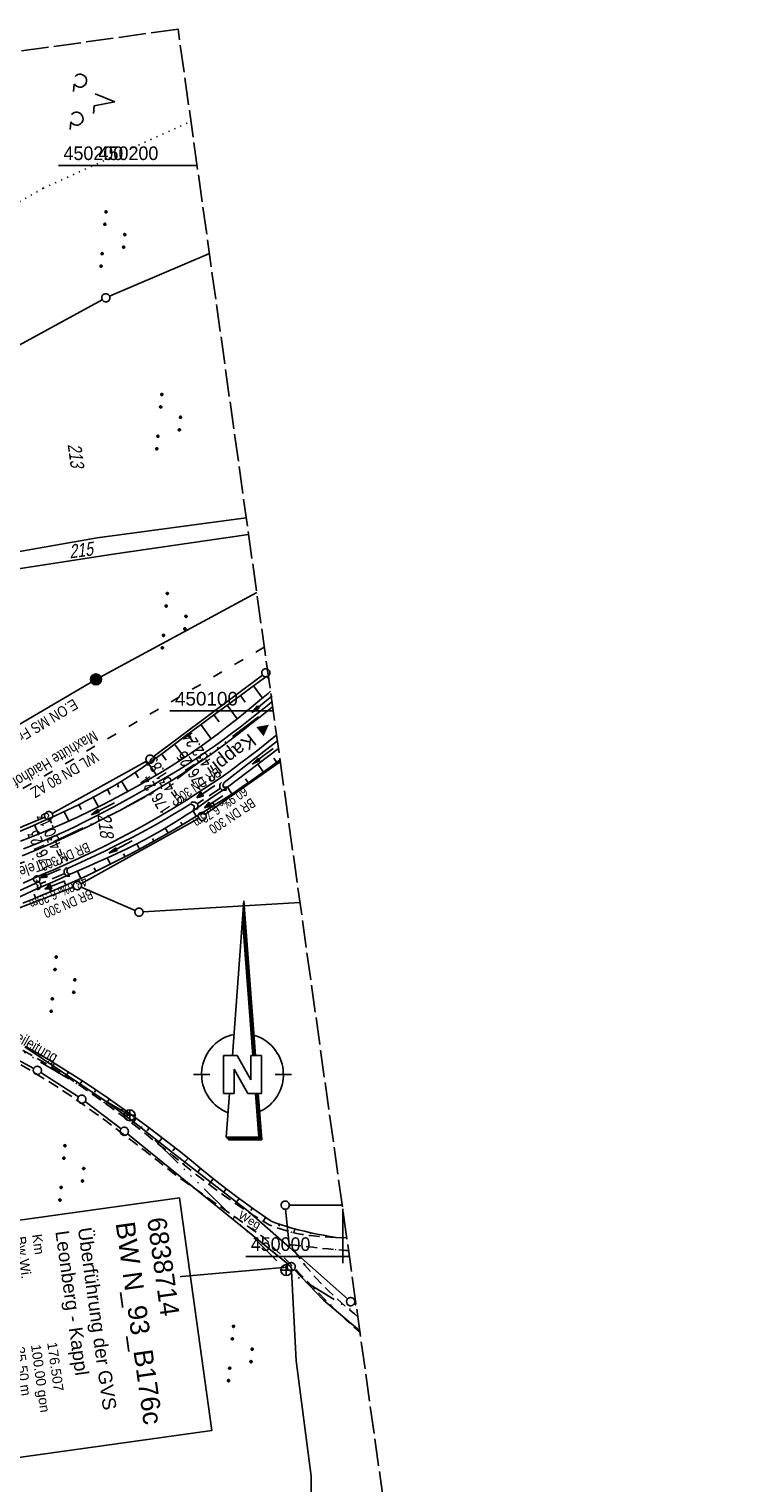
# Model space of a CAD drawing. Extents: x 508886 to 509272, y 449452 to 450225.
# Tile 46 of 46: x 509142 to 509272, y 449958 to 450225. Entities that reach past the tile are written whole.
import ezdxf
from ezdxf.enums import TextEntityAlignment as Align

# ---------------------------------------------------------------- set-up
doc = ezdxf.new("R2010")
doc.units = 0
doc.header["$LTSCALE"] = 10
doc.header["$MEASUREMENT"] = 0
for name, pattern in [('ACAD_ISO03W100', [30, 12, -18]), ('ACAD_ISO14W100', [25.5, 12, -3, 0.5, -3, 0.5, -3, 0.5, -3]), ('AUSGEZOGEN', [0]), ('LT00', [0]), ('LT11', [0.3, 0.2, -0.1]), ('LT14', [0.6, 0.5, -0.1]), ('PUNKTX2_STR', [0.6, 0.1, -0.5]), ('STRICHLINIE2', [0.375, 0.25, -0.125])]:
    doc.linetypes.add(name, pattern=pattern)
doc.layers.get('0').update_dxf_attribs({"linetype": 'LT00'})
for name, color, linetype in [('--EK_FBR', 250, 'LT00'), ('--EK_Halt-Pfeil', 4, 'LT00'), ('--EK_Haltung', 7, 'STRICHLINIE2'), ('--EK_Haltung-Text', 140, 'LT00'), ('--EK_Schacht-Text', 5, 'LT00'), ('--EL_Halt-Pfeil', 4, 'LT00'), ('--EL_Haltung', 182, 'STRICHLINIE2'), ('--EL_Haltung-Text', 182, 'LT00'), ('1401', 7, 'Continuous'), ('BW_TEXT_B', 20, 'AUSGEZOGEN'), ('DFK_FLUR_NR', 250, 'LT00'), ('DFK_GZPKT', 250, 'LT00'), ('DFK_KATASTER', 250, 'LT00'), ('DFK_NUTZUNG', 250, 'LT00'), ('DFK_NUTZUNGSGRENZE', 70, 'PUNKTX2_STR'), ('DFK_TOPO-SYM', 252, 'LT00'), ('DFK_VERMPKT', 252, 'LT00'), ('FELDWEG_TEXT', 250, 'Continuous'), ('ORTSRICHTUNG', 7, 'Continuous'), ('PFEIL', 140, 'AUSGEZOGEN'), ('STROM_FREILTG', 80, 'STROMFREILEITUNG'), ('STROM_TEXT', 80, 'Continuous'), ('TELEKOM', 210, 'ACAD_ISO14W100'), ('TELEKOM_TEXT', 210, 'Continuous'), ('V122_RASTER', 250, 'LT00'), ('V123_AFBR_BAB', 250, 'LT00'), ('V123_BOESCH', 250, 'LT00'), ('V123_BOSCHUNG', 250, 'LT00'), ('V123_FELDWEG', 250, 'LT11'), ('V123_GRABEN', 250, 'LT00'), ('V123_RASTER', 250, 'LT00'), ('V123_UK_DURCH', 182, 'LT00'), ('WASSERLTG', 130, 'ACAD_ISO03W100'), ('WASSERLTG_TEXT', 130, 'Continuous')]:
    doc.layers.add(name, color=color, linetype=linetype)
doc.layers.add('-BLATT_123-RAND', color=7, linetype='LT14', plot=False)
doc.styles.add('Beschrift', font='ARIAL.TTF')
doc.styles.add('Haltungsbeschriftung', font='ARIAL.TTF', dxfattribs={"width": 0.75})
doc.styles.add('schachtbeschriftung', font='romans.shx', dxfattribs={"width": 0.75, "height": 2})
doc.styles.get("Standard").update_dxf_attribs({"font": 'ARIAL.TTF'})
doc.styles.add('Strom', font='txt-alt.shx')
doc.styles.add('Versorgungsltg', font='ARIAL.TTF', dxfattribs={"width": 0.8, "height": 2})
doc.linetypes.add('STROMFREILEITUNG', pattern='A,12.7,-5.5,["xx",Strom,S=2.5,R=0,X=-2.6,Y=-0.85],-4.35', length=22.55)

# ---------------------------------------------------------------- blocks, each defined once
blk = doc.blocks.new('SYMB7010')
at = {"color": 0, "linetype": 'ByBlock'}
for points in [[(-0.031408, 0.499213), (-0.093728, 0.49134), (-0.15457, 0.475719), (-0.212975, 0.452595), (-0.268021, 0.422333), (-0.31884, 0.385411), (-0.36463, 0.342411), (-0.40467, 0.29401), (-0.438329, 0.240973), (-0.465074, 0.184136), (-0.484486, 0.124395), (-0.496256, 0.062692), (-0.5002, 0)], [(-0.5002, 0), (-0.496256, -0.062692), (-0.484486, -0.124395), (-0.465075, -0.184136), (-0.438329, -0.240973), (-0.404671, -0.29401), (-0.36463, -0.342411), (-0.31884, -0.385411), (-0.268021, -0.422333), (-0.212975, -0.452595), (-0.154571, -0.475719), (-0.093728, -0.49134), (-0.031408, -0.499213), (0.031408, -0.499213)], [(0.5002, 0), (0.496256, 0.062692), (0.484485, 0.124395), (0.465074, 0.184136), (0.438329, 0.240973), (0.40467, 0.29401), (0.36463, 0.342411), (0.31884, 0.385411), (0.268021, 0.422333), (0.212975, 0.452595), (0.15457, 0.475719), (0.093728, 0.49134), (0.031408, 0.499213), (-0.031408, 0.499213)], [(0.031408, -0.499213), (0.093728, -0.491341), (0.15457, -0.475719), (0.212975, -0.452595), (0.268021, -0.422333), (0.31884, -0.385411), (0.36463, -0.342411), (0.404671, -0.294011), (0.438329, -0.240974), (0.465075, -0.184136), (0.484486, -0.124395), (0.496256, -0.062692), (0.500201, 0)]]:
    blk.add_lwpolyline(points, dxfattribs=at)
blk = doc.blocks.new('SYMB7301')
at = {"color": 0, "linetype": 'ByBlock'}
for p, q in [((-0.128693, 0), (0, 0.128693)), ((0, -0.128693), (-0.128693, 0)), ((0, 0.128693), (0.128693, 0)), ((0.128693, 0), (0, -0.128693)), ((0.000059, -0.009738), (0.000059, 0.009897)), ((-0.00901, -0.004339), (-0.002225, -0.009749))]:
    blk.add_line(p, q, dxfattribs=at)
for points in [[(-0.002225, 0.009749), (-0.00901, 0.004339), (-0.00901, -0.004339)], [(0.01, 0), (0.006235, 0.007818), (-0.002225, 0.009749)], [(-0.002225, -0.009749), (0.006235, -0.007818), (0.01, 0)]]:
    blk.add_lwpolyline(points, dxfattribs=at)
blk = doc.blocks.new('SYMB7302')
at = {"color": 0, "linetype": 'ByBlock'}
for p, q in [((-0.82, 2.378), (0.82, 2.378)), ((0, 0.5002), (0, 3.198))]:
    blk.add_line(p, q, dxfattribs=at)
for points in [[(-0.031408, 0.499213), (-0.093728, 0.49134), (-0.15457, 0.475719), (-0.212975, 0.452595), (-0.268021, 0.422333), (-0.31884, 0.385411), (-0.36463, 0.342411), (-0.40467, 0.29401), (-0.438329, 0.240973), (-0.465074, 0.184136), (-0.484486, 0.124395), (-0.496256, 0.062692), (-0.5002, 0)], [(-0.5002, 0), (-0.496256, -0.062692), (-0.484486, -0.124395), (-0.465074, -0.184136), (-0.438329, -0.240973), (-0.404671, -0.29401), (-0.36463, -0.342411), (-0.31884, -0.385411), (-0.268021, -0.422333), (-0.212975, -0.452595), (-0.15457, -0.475719), (-0.093728, -0.49134), (-0.031408, -0.499213), (0.031408, -0.499213), (0.093728, -0.49134), (0.15457, -0.475719), (0.212975, -0.452595), (0.268021, -0.422333), (0.31884, -0.385411), (0.36463, -0.342411), (0.404671, -0.29401), (0.438329, -0.240973), (0.465075, -0.184136), (0.484486, -0.124395), (0.496256, -0.062692), (0.500201, 0)], [(0.5002, 0), (0.496256, 0.062692), (0.484485, 0.124395), (0.465074, 0.184136), (0.438329, 0.240973), (0.40467, 0.29401), (0.36463, 0.34241), (0.31884, 0.385411), (0.268021, 0.422333), (0.212975, 0.452595), (0.15457, 0.475719), (0.093728, 0.49134), (0.031408, 0.499213), (-0.031408, 0.499213)]]:
    blk.add_lwpolyline(points, dxfattribs=at)
blk = doc.blocks.new('SYMB7201')
at = {"color": 0, "linetype": 'ByBlock'}
for p, q in [((0, 0.385), (-0.11, 0.015)), ((-0.255, -0.385), (-0.115, -0.385)), ((0.445, -0.385), (0.585, -0.385))]:
    blk.add_line(p, q, dxfattribs=at)
for points in [[(0.25, 0.015), (0.11, 0.015), (0, 0.385)], [(-0.393816, -0.383308), (-0.416239, -0.362945), (-0.432849, -0.337617), (-0.442589, -0.308936), (-0.444836, -0.27873), (-0.439449, -0.248923), (-0.426769, -0.221415), (-0.407606, -0.197958), (-0.38318, -0.180047), (-0.355047, -0.168823), (-0.325, -0.165), (-0.294953, -0.168823), (-0.26682, -0.180047), (-0.242394, -0.197959), (-0.223231, -0.221415), (-0.210551, -0.248923), (-0.205164, -0.27873), (-0.207411, -0.308936), (-0.21715, -0.337617), (-0.233761, -0.362945), (-0.256184, -0.383308)], [(0.306185, -0.383308), (0.283761, -0.362945), (0.267151, -0.337617), (0.257411, -0.308936), (0.255164, -0.27873), (0.260552, -0.248923), (0.273231, -0.221415), (0.292394, -0.197958), (0.31682, -0.180047), (0.344953, -0.168823), (0.375, -0.165), (0.405047, -0.168823), (0.43318, -0.180047), (0.457606, -0.197959), (0.476769, -0.221415), (0.489449, -0.248923), (0.494836, -0.27873), (0.492589, -0.308936), (0.48285, -0.337617), (0.466239, -0.362945), (0.443816, -0.383308)]]:
    blk.add_lwpolyline(points, dxfattribs=at)
blk = doc.blocks.new('SYMB7111')
at = {"color": 0, "linetype": 'ByBlock'}
for p, q in [((-0.13, 0.202919), (-0.13, 0.177081)), ((-0.125, 0.172895), (-0.125, 0.207105)), ((-0.12, 0.209164), (-0.12, 0.170836)), ((-0.115, 0.170204), (-0.115, 0.209796)), ((-0.11, 0.209164), (-0.11, 0.170836)), ((-0.105, 0.172895), (-0.105, 0.207105)), ((-0.1, 0.202919), (-0.1, 0.177081)), ((-0.095, 0.189874), (-0.095, 0.190146)), ((0.1, 0.202919), (0.1, 0.177081)), ((0.105, 0.172895), (0.105, 0.207105)), ((0.11, 0.209164), (0.11, 0.170836)), ((0.115, 0.170204), (0.115, 0.209796)), ((0.12, 0.209164), (0.12, 0.170836)), ((0.125, 0.172895), (0.125, 0.207105)), ((0.13, 0.202919), (0.13, 0.177081)), ((0.135, 0.189874), (0.135, 0.190146)), ((-0.515, -0.177081), (-0.515, -0.202919)), ((-0.51, -0.207105), (-0.51, -0.172895)), ((-0.505, -0.170836), (-0.505, -0.209164)), ((-0.5, -0.209796), (-0.5, -0.170204)), ((-0.495, -0.170836), (-0.495, -0.209164)), ((-0.49, -0.207105), (-0.49, -0.172895)), ((-0.485, -0.177081), (-0.485, -0.202919)), ((-0.48, -0.190126), (-0.48, -0.189854)), ((-0.285, -0.177081), (-0.285, -0.202919)), ((-0.28, -0.207105), (-0.28, -0.172895)), ((-0.275, -0.170836), (-0.275, -0.209164)), ((-0.27, -0.209796), (-0.27, -0.170204)), ((-0.265, -0.170836), (-0.265, -0.209164)), ((-0.26, -0.207105), (-0.26, -0.172895)), ((-0.255, -0.177081), (-0.255, -0.202919)), ((-0.25, -0.190126), (-0.25, -0.189854)), ((0.255, -0.177081), (0.255, -0.202919)), ((0.26, -0.207105), (0.26, -0.172895)), ((0.265, -0.170836), (0.265, -0.209164)), ((0.27, -0.209796), (0.27, -0.170204)), ((0.275, -0.170836), (0.275, -0.209164)), ((0.28, -0.207105), (0.28, -0.172895)), ((0.285, -0.177081), (0.285, -0.202919)), ((0.29, -0.190126), (0.29, -0.189854)), ((0.485, -0.177081), (0.485, -0.202919)), ((0.49, -0.207105), (0.49, -0.172895)), ((0.495, -0.170836), (0.495, -0.209164)), ((0.5, -0.209796), (0.5, -0.170204)), ((0.505, -0.170836), (0.505, -0.209164)), ((0.51, -0.207105), (0.51, -0.172895)), ((0.515, -0.177081), (0.515, -0.202919)), ((0.52, -0.190126), (0.52, -0.189854))]:
    blk.add_line(p, q, dxfattribs=at)
for points in [[(-0.095, 0.19), (-0.096981, 0.198678), (-0.10253, 0.205637), (-0.11055, 0.209499), (-0.11945, 0.209499), (-0.12747, 0.205637), (-0.133019, 0.198678), (-0.135, 0.19), (-0.133019, 0.181322), (-0.12747, 0.174363), (-0.11945, 0.170501), (-0.11055, 0.170501), (-0.10253, 0.174363), (-0.096981, 0.181322), (-0.095, 0.19)], [(0.135, 0.19), (0.133019, 0.198678), (0.12747, 0.205637), (0.11945, 0.209499), (0.11055, 0.209499), (0.10253, 0.205637), (0.096981, 0.198678), (0.095, 0.19), (0.096981, 0.181322), (0.10253, 0.174363), (0.11055, 0.170501), (0.11945, 0.170501), (0.12747, 0.174363), (0.133019, 0.181322), (0.135, 0.19)], [(-0.48, -0.19), (-0.481981, -0.181322), (-0.48753, -0.174363), (-0.49555, -0.170501), (-0.50445, -0.170501), (-0.51247, -0.174363), (-0.518019, -0.181322), (-0.52, -0.19), (-0.518019, -0.198678), (-0.51247, -0.205637), (-0.50445, -0.209499), (-0.49555, -0.209499), (-0.48753, -0.205637), (-0.481981, -0.198678), (-0.48, -0.19)], [(-0.25, -0.19), (-0.251981, -0.181322), (-0.25753, -0.174363), (-0.26555, -0.170501), (-0.27445, -0.170501), (-0.28247, -0.174363), (-0.288019, -0.181322), (-0.29, -0.19), (-0.288019, -0.198678), (-0.28247, -0.205637), (-0.27445, -0.209499), (-0.26555, -0.209499), (-0.25753, -0.205637), (-0.251981, -0.198678), (-0.25, -0.19)], [(0.29, -0.19), (0.288019, -0.181322), (0.28247, -0.174363), (0.27445, -0.170501), (0.26555, -0.170501), (0.25753, -0.174363), (0.251981, -0.181322), (0.25, -0.19), (0.251981, -0.198678), (0.25753, -0.205637), (0.26555, -0.209499), (0.27445, -0.209499), (0.28247, -0.205637), (0.288019, -0.198678), (0.29, -0.19)], [(0.52, -0.19), (0.518019, -0.181322), (0.51247, -0.174363), (0.50445, -0.170501), (0.49555, -0.170501), (0.48753, -0.174363), (0.481981, -0.181322), (0.48, -0.19), (0.481981, -0.198678), (0.48753, -0.205637), (0.49555, -0.209499), (0.50445, -0.209499), (0.51247, -0.205637), (0.518019, -0.198678), (0.52, -0.19)]]:
    blk.add_lwpolyline(points, dxfattribs=at)
blk = doc.blocks.new('SYMB1401')
at = {"layer": '1401'}
for p, q in [((-2.1, -28.35), (0, 0)), ((0, 0), (2.15, -28.35)), ((1.8, -28.35), (-0.17, -2.34)), ((1.85, -28.35), (-0.15, -2.01)), ((1.9, -28.35), (-0.12, -1.68)), ((1.95, -28.35), (-0.1, -1.34)), ((2, -28.35), (-0.07, -1.01)), ((2.05, -28.35), (-0.05, -0.67)), ((2.1, -28.35), (-0.02, -0.34)), ((1.65, -28.35), (-0.25, -3.35)), ((1.7, -28.35), (-0.22, -3.01)), ((1.75, -28.35), (-0.2, -2.68)), ((-3.75, -35.35), (-3.75, -28.35)), ((-3.75, -28.35), (-1.2, -28.35)), ((1.25, -32.8), (-1.2, -28.35)), ((1.25, -32.8), (1.25, -28.35)), ((3.25, -28.35), (1.25, -28.35)), ((3.25, -28.35), (3.25, -35.35)), ((-9.25, -31.85), (-6.25, -31.85)), ((0.7, -35.35), (-1.75, -30.9)), ((-1.75, -30.9), (-1.75, -35.35)), ((5.75, -31.85), (8.75, -31.85)), ((-1.75, -35.35), (-3.75, -35.35)), ((-2.65, -35.35), (-3.25, -43.35)), ((3.25, -35.35), (0.7, -35.35)), ((2.75, -43.35), (2.15, -35.35)), ((2.8, -43.4), (2.2, -35.35)), ((3.3, -43.85), (2.65, -35.35)), ((-3.25, -43.35), (2.75, -43.35)), ((-3.2, -43.4), (2.8, -43.4))]:
    blk.add_line(p, q, dxfattribs=at)
for points in [[(-7.74, -32.11), (-7.75, -31.56), (-7.7, -31.01), (-7.62, -30.47), (-7.51, -29.93), (-7.35, -29.4), (-7.15, -28.89), (-6.92, -28.39), (-6.65, -27.91), (-6.34, -27.45), (-6.01, -27.02), (-5.64, -26.61), (-5.24, -26.23), (-4.82, -25.88), (-4.37, -25.56), (-3.9, -25.28), (-3.41, -25.03), (-2.9, -24.81), (-2.38, -24.64), (-1.85, -24.5)], [(1.85, -24.65), (2.37, -24.82), (2.88, -25.03), (3.37, -25.28), (3.85, -25.57), (4.3, -25.88), (4.72, -26.23), (5.12, -26.61), (5.49, -27.02), (5.83, -27.45), (6.13, -27.91), (6.41, -28.39), (6.64, -28.89), (6.84, -29.4), (7, -29.93), (7.12, -30.47), (7.2, -31.01), (7.24, -31.56), (7.25, -32.11)], [(-2.9, -38.85), (-3.41, -38.64), (-3.9, -38.39), (-4.37, -38.1), (-4.81, -37.78), (-5.24, -37.43), (-5.64, -37.05), (-6, -36.64), (-6.34, -36.21), (-6.64, -35.75), (-6.91, -35.27), (-7.15, -34.78), (-7.35, -34.26), (-7.5, -33.74), (-7.62, -33.2), (-7.7, -32.66), (-7.74, -32.11)], [(7.25, -32.11), (7.21, -32.66), (7.13, -33.21), (7.01, -33.74), (6.85, -34.27), (6.65, -34.78), (6.42, -35.28), (6.15, -35.76), (5.84, -36.22), (5.5, -36.66), (5.13, -37.07), (4.74, -37.45), (4.31, -37.8), (3.86, -38.12), (3.39, -38.4), (2.9, -38.65)], [(-3.15, -43.45), (2.85, -43.45), (2.25, -35.35)], [(-3.1, -43.5), (2.9, -43.5), (2.3, -35.35)], [(-3.05, -43.55), (2.95, -43.55), (2.35, -35.35)], [(-3, -43.6), (3, -43.6), (2.4, -35.35)], [(-2.95, -43.65), (3.05, -43.65), (2.45, -35.35)], [(-2.9, -43.7), (3.1, -43.7), (2.5, -35.35)], [(-2.85, -43.75), (3.15, -43.75), (2.55, -35.35)], [(-2.8, -43.8), (3.2, -43.8), (2.6, -35.35)], [(-2.78, -43.82), (3.25, -43.82), (2.62, -35.35)], [(-3.25, -43.35), (-2.75, -43.85), (3.3, -43.85)]]:
    blk.add_lwpolyline(points, dxfattribs=at)
blk = doc.blocks.new('SYMB0011')
at = {"color": 0, "linetype": 'ByBlock'}
for p, q in [((0.5, 0), (-0.5, 0)), ((0, 0.5), (0, -0.5))]:
    blk.add_line(p, q, dxfattribs=at)
blk = doc.blocks.new('Pfreil3')
at = {"layer": 'PFEIL'}
blk.add_hatch(color=256, dxfattribs=at).paths.add_polyline_path([(-1.55, 0.27), (-1.55, -0.27), (0, 0)])
for p, q in [((-1.55, 0), (-4.83, 0)), ((-1.55, -0.27), (-1.55, 0.27)), ((-1.55, 0.27), (0, 0)), ((0, 0), (-1.55, -0.27))]:
    blk.add_line(p, q, dxfattribs=at)
blk = doc.blocks.new('SYMB1107')
at = {"color": 0, "linetype": 'ByBlock'}
for points in [[(-0.2, 0), (-0.196157, 0.039018), (-0.184776, 0.076537), (-0.166294, 0.111114), (-0.141421, 0.141421), (-0.111114, 0.166294), (-0.076537, 0.184776), (-0.039018, 0.196157), (0, 0.2)], [(0, 0.2), (0.039018, 0.196157), (0.076537, 0.184776), (0.111114, 0.166294), (0.141421, 0.141421), (0.166294, 0.111114), (0.184776, 0.076537), (0.196157, 0.039018), (0.2, 0)]]:
    blk.add_lwpolyline(points, dxfattribs=at)
blk = doc.blocks.new('SYMB0070')
at = {"color": 0, "linetype": 'ByBlock'}
for p, q in [((-0.5, 0), (0.2, 0)), ((0.5, 0), (0.2, 0.1)), ((0.2, 0.1), (0.2, 0)), ((0.468, 0), (0.21, 0.086)), ((0.21, 0.086), (0.21, -0.086)), ((0.21, -0.086), (0.468, 0)), ((0.22, -0.072), (0.437, 0)), ((0.23, -0.058), (0.405, 0)), ((0.24, -0.045), (0.374, 0)), ((0.342, 0), (0.25, 0.031)), ((0.25, 0.031), (0.25, -0.031)), ((0.25, -0.031), (0.342, 0)), ((0.26, -0.017), (0.31, 0)), ((0.27, -0.003), (0.279, 0))]:
    blk.add_line(p, q, dxfattribs=at)
for points in [[(0.2, 0), (0.2, -0.1), (0.5, 0)], [(0.437, 0), (0.22, 0.072), (0.22, -0.072)], [(0.405, 0), (0.23, 0.058), (0.23, -0.058)], [(0.374, 0), (0.24, 0.045), (0.24, -0.045)], [(0.31, 0), (0.26, 0.017), (0.26, -0.017)], [(0.279, 0), (0.27, 0.003), (0.27, -0.003)]]:
    blk.add_lwpolyline(points, dxfattribs=at)

msp = doc.modelspace()

# ---------------------------------------------------------------- hatches: boundary and pattern name
at = {"layer": 'STROM_TEXT'}
h = msp.add_hatch(color=256, dxfattribs=at)
edge = h.paths.add_edge_path()
edge.add_arc((509154.74, 450105.78), 1, 0, 360)

# ---------------------------------------------------------------- linework, layer by layer
at = {"layer": '--EK_FBR'}
for points in [[(509187.15, 450100.75), (509186.4, 450100.15), (509184.85, 450098.9), (509183.3, 450097.67), (509181.73, 450096.45), (509180.16, 450095.23), (509178.57, 450094.04), (509176.97, 450092.86), (509175.36, 450091.71), (509173.21, 450090.23), (509171.03, 450088.78), (509168.83, 450087.38), (509166.6, 450086.02), (509164.35, 450084.69), (509162.08, 450083.4), (509159.21, 450081.83), (509156.32, 450080.32), (509153.4, 450078.87), (509150.45, 450077.47), (509147.48, 450076.12), (509145.39, 450075.21), (509143.29, 450074.32), (509141.19, 450073.45)], [(509187.87, 450095.58), (509187.7, 450095.44), (509186.06, 450094.13), (509184.41, 450092.83), (509182.75, 450091.55), (509181.08, 450090.29), (509179.39, 450089.04), (509177.68, 450087.83), (509176.12, 450086.75), (509174.54, 450085.7), (509172.95, 450084.66), (509171.35, 450083.65), (509168.97, 450082.18), (509166.57, 450080.75), (509164.14, 450079.36), (509161.71, 450078.02), (509159.26, 450076.73), (509156.8, 450075.47), (509154.31, 450074.26), (509151.8, 450073.07), (509149.28, 450071.93), (509148.05, 450071.38), (509146.81, 450070.84), (509145.58, 450070.3), (509144.34, 450069.76), (509143.11, 450069.21), (509141.39, 450068.44)]]:
    msp.add_lwpolyline(points, dxfattribs=at)
at = {"layer": '--EK_FBR', "linetype": 'LT11', "flags": 128}
for points in [[(509198.76, 450003.44), (509197.72, 450003.5), (509196.69, 450003.57), (509195.66, 450003.65), (509194.63, 450003.75), (509193.61, 450003.87), (509192.59, 450004.03), (509191.58, 450004.21), (509190.58, 450004.44), (509189.76, 450004.67), (509188.95, 450004.92), (509188.14, 450005.19), (509187.33, 450005.47), (509186.52, 450005.76), (509183.76, 450007.45), (509181.05, 450009.22), (509178.38, 450011.06), (509175.77, 450012.97), (509173.21, 450014.95), (509170.7, 450017), (509168.91, 450018.44), (509167.13, 450019.87), (509165.33, 450021.29), (509163.54, 450022.71), (509161.73, 450024.11), (509159.91, 450025.5), (509158.08, 450026.87), (509156.23, 450028.23), (509154.18, 450029.69), (509152.11, 450031.13), (509150.01, 450032.53), (509147.89, 450033.89), (509145.75, 450035.22), (509143.58, 450036.51), (509141.39, 450037.76), (509139.82, 450038.62), (509138.25, 450039.46), (509136.66, 450040.28), (509135.07, 450041.1), (509133.47, 450041.9), (509131.88, 450042.7), (509130.28, 450043.5), (509128.68, 450044.31), (509127.09, 450045.12), (509125.5, 450045.94), (509123.74, 450046.87), (509121.99, 450047.82), (509120.24, 450048.77), (509118.5, 450049.74), (509116.77, 450050.72), (509115.03, 450051.7), (509113.3, 450052.68)], [(509111.57, 450050.13), (509113.4, 450049.16), (509115.23, 450048.19), (509117.06, 450047.22), (509118.89, 450046.26), (509120.73, 450045.31), (509122.57, 450044.37), (509124.42, 450043.45), (509125.99, 450042.68), (509127.56, 450041.92), (509129.13, 450041.16), (509130.7, 450040.41), (509132.28, 450039.65), (509133.84, 450038.88), (509135.4, 450038.1), (509136.96, 450037.31), (509138.5, 450036.5), (509140.03, 450035.67), (509141.92, 450034.6), (509143.78, 450033.49), (509145.63, 450032.35), (509147.46, 450031.18), (509149.27, 450029.98), (509151.07, 450028.76), (509152.85, 450027.52), (509154.61, 450026.25), (509156.46, 450024.89), (509158.3, 450023.52), (509160.13, 450022.14), (509161.94, 450020.74), (509163.75, 450019.33), (509165.56, 450017.92), (509167.36, 450016.5), (509169.16, 450015.08), (509185.38, 450003.57), (509186.69, 450002.28), (509188.01, 450000.98), (509189.32, 449999.68), (509190.62, 449998.37), (509191.85, 449997.11), (509193.09, 449995.85), (509194.32, 449994.58), (509195.55, 449993.32), (509196.79, 449992.06), (509198.04, 449990.82), (509199.3, 449989.59), (509200.58, 449988.38), (509201.88, 449987.19), (509203.17, 449986.05)]]:
    msp.add_lwpolyline(points, dxfattribs=at)
at = {"layer": '--EK_Haltung'}
for p, q in [((509177.61, 450085.83), (509173.26, 450082.93)), ((509149.01, 450070.22), (509144.51, 450068.3))]:
    msp.add_line(p, q, dxfattribs=at)
at = {"layer": '--EL_Haltung'}
for p, q in [((509177.61, 450085.83), (509173.26, 450082.93)), ((509149.01, 450070.22), (509144.51, 450068.3))]:
    msp.add_line(p, q, dxfattribs=at)
at = {"layer": '-BLATT_123-RAND'}
msp.add_lwpolyline([(508885.55, 450185.32), (508987.91, 449452.43), (509272.15, 449492.13), (509169.8, 450225.01), (508885.55, 450185.32)], dxfattribs=at)
at = {"layer": 'DFK_KATASTER'}
for p, q in [((509175.54, 450183.88), (509157.23, 450176.05)), ((509155.88, 450175.39), (509117.79, 450154.69)), ((509182.31, 450135.39), (509154.93, 450131.74)), ((509126.62, 450126.77), (509154.93, 450131.74)), ((509182.74, 450132.34), (509157.91, 450128.76)), ((509125.62, 450123.79), (509157.91, 450128.76)), ((509185.31, 450106.55), (509165.26, 450091.61)), ((509164.01, 450090.79), (509146.72, 450081.17)), ((509188.56, 450090.66), (509174.83, 450081.09)), ((509123.57, 450071.46), (509145.37, 450080.52)), ((509173.55, 450080.3), (509151.98, 450068.33)), ((509114, 450053.78), (509150.62, 450067.7)), ((509152.01, 450067.67), (509161.94, 450063.41)), ((509192.16, 450064.9), (509163.38, 450063.15)), ((509126.98, 450043.18), (509143.33, 450034.45)), ((509141.7, 450038.41), (509148.42, 450033.91)), ((509144.62, 450033.69), (509151.51, 450029.23)), ((509148.42, 450033.91), (509156.42, 450028.52)), ((509152.74, 450028.37), (509159.33, 450023.39)), ((509156.42, 450028.52), (509161.26, 450024.98)), ((509161.26, 450024.98), (509168.83, 450018.98)), ((509189.98, 449998.58), (509160.51, 450022.47)), ((509168.83, 450018.98), (509182.63, 450008.29)), ((509190.22, 450001.61), (509182.63, 450008.29)), ((509189.53, 450008.64), (509190.22, 450001.61)), ((509199.91, 450009.37), (509190.21, 450009.39)), ((509190.22, 450001.61), (509200.91, 449992.19)), ((509189.81, 449998.04), (509113.93, 449991.32)), ((509190.6, 449997.36), (509191.44, 449980.87)), ((509191.08, 449997.57), (509196.51, 449991.95)), ((509196.51, 449991.95), (509203.12, 449986.37)), ((509202.11, 449991.3), (509202.47, 449991.08)), ((509202.22, 449991.69), (509202.38, 449991.68)), ((509191.44, 449980.87), (509194.2, 449959.69)), ((509194.15, 449949.47), (509194.2, 449959.69))]:
    msp.add_line(p, q, dxfattribs=at)
at = {"layer": 'DFK_NUTZUNGSGRENZE', "ltscale": 0.2}
for p, q in [((509145.06, 450195.84), (509172.16, 450208.09)), ((509107.35, 450174.3), (509145.06, 450195.84))]:
    msp.add_line(p, q, dxfattribs=at)
at = {"layer": 'STROM_FREILTG', "ltscale": 0.05, "flags": 128}
msp.add_lwpolyline([(508916.31, 449965.1), (508945.34, 449982.91), (509154.74, 450105.78), (509184.23, 450121.69)], dxfattribs=at)
at = {"layer": 'STROM_TEXT'}
msp.add_circle((509154.74, 450105.78), 1, dxfattribs=at)
at = {"layer": 'TELEKOM', "ltscale": 0.05, "flags": 128}
for points in [[(509111.77, 450062.21), (509143.78, 450073.08), (509145.3, 450075.23), (509158.98, 450081.7), (509168.72, 450086.88), (509186.07, 450100.06), (509187.12, 450100.93)], [(509111.77, 450062.21), (509108.61, 450061.41), (509111.9, 450055.35), (509111.39, 450054.33), (509111.27, 450052.31), (509112.53, 450050.8), (509126.21, 450046.62), (509160.92, 450025.87), (509189.66, 449997.5), (509202.69, 449989.48)]]:
    msp.add_lwpolyline(points, dxfattribs=at)
at = {"layer": 'TELEKOM_TEXT'}
for p, q in [((509159.92, 450025.87), (509161.92, 450025.87)), ((509160.92, 450026.87), (509160.92, 450024.87)), ((509189.66, 449998.5), (509189.66, 449996.5)), ((509188.66, 449997.5), (509190.66, 449997.5))]:
    msp.add_line(p, q, dxfattribs=at)
for centre in [(509160.92, 450025.87), (509189.66, 449997.5)]:
    msp.add_circle(centre, 1, dxfattribs=at)
at = {"layer": 'V122_RASTER'}
msp.add_line((509166.36, 450200), (509147.86, 450200), dxfattribs=at)
at = {"layer": 'V123_AFBR_BAB'}
for points in [[(509187.15, 450100.75), (509186.4, 450100.15), (509184.85, 450098.9), (509183.3, 450097.67), (509181.73, 450096.45), (509180.16, 450095.23), (509178.57, 450094.04), (509176.97, 450092.86), (509175.36, 450091.71), (509173.21, 450090.23), (509171.03, 450088.78), (509168.83, 450087.38), (509166.6, 450086.02), (509164.35, 450084.69), (509162.08, 450083.4), (509159.21, 450081.83), (509156.32, 450080.32), (509153.4, 450078.87), (509150.45, 450077.47), (509147.48, 450076.12), (509145.39, 450075.21), (509143.29, 450074.32), (509141.19, 450073.45)], [(509187.87, 450095.58), (509187.7, 450095.44), (509186.06, 450094.13), (509184.41, 450092.83), (509182.75, 450091.55), (509181.08, 450090.29), (509179.39, 450089.04), (509177.68, 450087.83), (509176.12, 450086.75), (509174.54, 450085.7), (509172.95, 450084.66), (509171.35, 450083.65), (509168.97, 450082.18), (509166.57, 450080.75), (509164.14, 450079.36), (509161.71, 450078.02), (509159.26, 450076.73), (509156.8, 450075.47), (509154.31, 450074.26), (509151.8, 450073.07), (509149.28, 450071.93), (509148.05, 450071.38), (509146.81, 450070.84), (509145.58, 450070.3), (509144.34, 450069.76), (509143.11, 450069.21), (509141.39, 450068.44)]]:
    msp.add_lwpolyline(points, dxfattribs=at)
at = {"layer": 'V123_BOESCH'}
for points in [[(509140.7, 450077.91), (509143.13, 450078.96), (509145.55, 450080.03), (509147.12, 450080.74), (509148.68, 450081.46), (509150.24, 450082.19), (509151.79, 450082.94), (509153.33, 450083.72), (509154.85, 450084.51), (509156.36, 450085.33), (509157.85, 450086.17), (509159.33, 450087.05), (509160.72, 450087.93), (509162.09, 450088.83), (509163.45, 450089.76), (509164.8, 450090.71), (509166.14, 450091.67), (509167.47, 450092.64), (509168.79, 450093.63), (509170.11, 450094.62), (509171.43, 450095.61), (509173.87, 450097.42), (509176.31, 450099.22), (509178.75, 450101.01), (509181.19, 450102.8), (509183.64, 450104.59), (509186.08, 450106.37)], [(509188.51, 450091.03), (509188.41, 450090.95), (509186.71, 450089.71), (509185.01, 450088.47), (509183.29, 450087.26), (509181.56, 450086.06), (509179.82, 450084.89), (509178.22, 450083.85), (509176.61, 450082.83), (509174.99, 450081.83), (509173.37, 450080.83), (509171.49, 450079.7), (509169.61, 450078.58), (509167.71, 450077.47), (509165.81, 450076.39), (509163.3, 450074.99), (509160.77, 450073.63), (509158.22, 450072.32), (509155.65, 450071.04), (509153.06, 450069.8), (509150.45, 450068.61), (509148.64, 450067.81), (509146.82, 450067.03), (509144.99, 450066.27), (509143.16, 450065.52), (509141.33, 450064.78)], [(509178.84, 450086.04), (509175.82, 450084.03), (509172.56, 450081.69)], [(509149.98, 450070.06), (509146.75, 450068.63), (509144, 450067.48)], [(509141.82, 450038.51), (509144.01, 450037.25), (509146.19, 450035.96), (509148.35, 450034.64), (509150.49, 450033.31), (509152.62, 450031.94), (509154.73, 450030.55), (509156.82, 450029.13), (509158.7, 450027.81), (509160.57, 450026.46), (509162.42, 450025.1), (509164.26, 450023.73), (509166.09, 450022.34), (509167.91, 450020.94), (509169.73, 450019.53), (509171.55, 450018.12), (509174.5, 450015.65), (509177.51, 450013.24), (509180.58, 450010.9), (509183.7, 450008.63), (509186.86, 450006.44), (509187.82, 450006.11), (509188.77, 450005.79), (509189.73, 450005.49), (509190.69, 450005.2), (509191.83, 450004.89), (509192.98, 450004.61), (509194.14, 450004.35), (509195.3, 450004.1), (509196.46, 450003.88), (509197.63, 450003.66), (509198.8, 450003.44)]]:
    msp.add_lwpolyline(points, dxfattribs=at)
at = {"layer": 'V123_BOSCHUNG'}
for p, q in [((509183.65, 450104.6), (509185.28, 450102.36)), ((509186.08, 450106.37), (509186.43, 450105.87)), ((509181.23, 450102.83), (509182.1, 450101.64)), ((509176.38, 450099.28), (509177.33, 450097.99)), ((509178.81, 450101.06), (509180.63, 450098.55)), ((509173.97, 450097.49), (509175.89, 450094.9)), ((509169.16, 450093.9), (509170.97, 450091.46)), ((509171.55, 450095.69), (509172.51, 450094.42)), ((509166.76, 450092.12), (509167.59, 450090.97)), ((509187.89, 450090.57), (509187.34, 450091.32)), ((509161.9, 450088.7), (509162.56, 450087.71)), ((509164.35, 450090.38), (509165.84, 450088.24)), ((509185.46, 450088.8), (509184.41, 450090.26)), ((509156.85, 450085.6), (509157.36, 450084.7)), ((509159.41, 450087.1), (509160.56, 450085.23)), ((509179.66, 450084.79), (509178.84, 450086.03)), ((509182.69, 450086.84), (509182.2, 450087.54)), ((509154.25, 450084.19), (509155.18, 450082.41)), ((509176.45, 450082.72), (509176.06, 450083.33)), ((509146.19, 450080.32), (509146.58, 450079.45)), ((509148.9, 450081.56), (509149.73, 450079.8)), ((509151.59, 450082.85), (509152.03, 450081.96)), ((509173.15, 450080.7), (509172.55, 450081.68)), ((509143.45, 450079.11), (509144.19, 450077.42)), ((509167.98, 450077.63), (509167.45, 450078.54)), ((509170.57, 450079.15), (509170.29, 450079.62)), ((509162.73, 450074.68), (509162.21, 450075.65)), ((509165.37, 450076.14), (509165.11, 450076.59)), ((509157.4, 450071.9), (509156.82, 450073.06)), ((509160.08, 450073.27), (509159.8, 450073.8)), ((509151.97, 450069.3), (509151.35, 450070.65)), ((509154.7, 450070.58), (509154.39, 450071.21)), ((509146.45, 450066.88), (509145.87, 450068.26)), ((509149.22, 450068.06), (509148.92, 450068.76)), ((509143.67, 450065.73), (509143.4, 450066.4)), ((509144.53, 450036.94), (509144.31, 450036.57)), ((509147.11, 450035.4), (509146.66, 450034.66)), ((509149.67, 450033.82), (509149.43, 450033.44)), ((509152.21, 450032.21), (509151.69, 450031.41)), ((509154.72, 450030.56), (509154.44, 450030.13)), ((509157.2, 450028.86), (509156.59, 450027.97)), ((509159.66, 450027.12), (509159.32, 450026.66)), ((509162.09, 450025.35), (509161.37, 450024.38)), ((509164.49, 450023.55), (509164.12, 450023.05)), ((509166.88, 450021.73), (509166.09, 450020.69)), ((509169.27, 450019.89), (509168.85, 450019.36)), ((509171.64, 450018.04), (509170.76, 450016.96)), ((509173.94, 450016.11), (509173.51, 450015.58)), ((509176.26, 450014.23), (509175.45, 450013.21)), ((509178.62, 450012.39), (509178.25, 450011.91)), ((509181.01, 450010.59), (509180.34, 450009.7)), ((509183.42, 450008.83), (509183.14, 450008.43)), ((509185.84, 450007.13), (509185.43, 450006.42)), ((509188.42, 450005.91), (509188.27, 450005.55)), ((509191.24, 450005.05), (509191.04, 450004.33)), ((509194.13, 450004.35), (509194.07, 450004.09)), ((509197.06, 450003.76), (509197.02, 450003.55))]:
    msp.add_line(p, q, dxfattribs=at)
at = {"layer": 'V123_FELDWEG'}
msp.add_line((509198.76, 450003.44), (509200.75, 450003.39), dxfattribs=at)
at = {"layer": 'V123_FELDWEG', "flags": 128}
for points in [[(509198.76, 450003.44), (509197.72, 450003.5), (509196.69, 450003.57), (509195.66, 450003.65), (509194.63, 450003.75), (509193.61, 450003.87), (509192.59, 450004.03), (509191.58, 450004.21), (509190.58, 450004.44), (509189.76, 450004.67), (509188.95, 450004.92), (509188.14, 450005.19), (509187.33, 450005.47), (509186.52, 450005.76), (509183.76, 450007.45), (509181.05, 450009.22), (509178.38, 450011.06), (509175.77, 450012.97), (509173.21, 450014.95), (509170.7, 450017), (509168.91, 450018.44), (509167.13, 450019.87), (509165.33, 450021.29), (509163.54, 450022.71), (509161.73, 450024.11), (509159.91, 450025.5), (509158.08, 450026.87), (509156.23, 450028.23), (509154.18, 450029.69), (509152.11, 450031.13), (509150.01, 450032.53), (509147.89, 450033.89), (509145.75, 450035.22), (509143.58, 450036.51), (509141.39, 450037.76), (509139.82, 450038.62), (509138.25, 450039.46), (509136.66, 450040.28), (509135.07, 450041.1), (509133.47, 450041.9), (509131.88, 450042.7), (509130.28, 450043.5), (509128.68, 450044.31), (509127.09, 450045.12), (509125.5, 450045.94), (509123.74, 450046.87), (509121.99, 450047.82), (509120.24, 450048.77), (509118.5, 450049.74), (509116.77, 450050.72), (509115.03, 450051.7), (509113.3, 450052.68)], [(509111.57, 450050.13), (509113.4, 450049.16), (509115.23, 450048.19), (509117.06, 450047.22), (509118.89, 450046.26), (509120.73, 450045.31), (509122.57, 450044.37), (509124.42, 450043.45), (509125.99, 450042.68), (509127.56, 450041.92), (509129.13, 450041.16), (509130.7, 450040.41), (509132.28, 450039.65), (509133.84, 450038.88), (509135.4, 450038.1), (509136.96, 450037.31), (509138.5, 450036.5), (509140.03, 450035.67), (509141.92, 450034.6), (509143.78, 450033.49), (509145.63, 450032.35), (509147.46, 450031.18), (509149.27, 450029.98), (509151.07, 450028.76), (509152.85, 450027.52), (509154.61, 450026.25), (509156.46, 450024.89), (509158.3, 450023.52), (509160.13, 450022.14), (509161.94, 450020.74), (509163.75, 450019.33), (509165.56, 450017.92), (509167.36, 450016.5), (509169.16, 450015.08), (509185.38, 450003.57), (509186.69, 450002.28), (509188.01, 450000.98), (509189.32, 449999.68), (509190.62, 449998.37), (509191.85, 449997.11), (509193.09, 449995.85), (509194.32, 449994.58), (509195.55, 449993.32), (509196.79, 449992.06), (509198.04, 449990.82), (509199.3, 449989.59), (509200.58, 449988.38), (509201.88, 449987.19), (509203.17, 449986.05)], [(509190.34, 450002.19), (509191.73, 450002.01), (509193.13, 450001.84), (509194.52, 450001.67), (509195.92, 450001.51), (509197.31, 450001.37), (509198.71, 450001.24), (509200.5, 450001.1), (509201.07, 450001.07)], [(509202.76, 449988.95), (509202.16, 449989.45), (509200.93, 449990.48), (509199.72, 449991.53), (509198.54, 449992.61), (509197.38, 449993.71), (509196.25, 449994.83), (509195.15, 449995.99), (509194.09, 449997.18), (509193.08, 449998.4), (509192.11, 449999.66), (509191.51, 450000.5), (509190.92, 450001.34), (509190.34, 450002.19)]]:
    msp.add_lwpolyline(points, dxfattribs=at)
at = {"layer": 'V123_GRABEN'}
for p, q in [((509178.24, 450086.9), (509188.02, 450094.55)), ((509188.21, 450093.14), (509178.84, 450086.04))]:
    msp.add_line(p, q, dxfattribs=at)
for points in [[(509186.75, 450103.6), (509186.3, 450103.22), (509184.8, 450101.97), (509183.3, 450100.72), (509181.79, 450099.49), (509180.27, 450098.27), (509178.74, 450097.06), (509177.2, 450095.88), (509175.64, 450094.71), (509174.06, 450093.57), (509172.24, 450092.31), (509170.4, 450091.08), (509168.53, 450089.89), (509166.64, 450088.72), (509164.73, 450087.59), (509162.81, 450086.48), (509160.87, 450085.4), (509158.52, 450084.13), (509156.15, 450082.9), (509153.76, 450081.7), (509151.35, 450080.55), (509148.92, 450079.44), (509146.48, 450078.37), (509144.63, 450077.6), (509142.76, 450076.85), (509140.89, 450076.11)], [(509141.47, 450074.7), (509143.34, 450075.45), (509145.21, 450076.22), (509147.06, 450077.02), (509148.9, 450077.85), (509150.72, 450078.71), (509152.53, 450079.6), (509154.33, 450080.5), (509156.13, 450081.43), (509157.91, 450082.38), (509159.69, 450083.34), (509161.46, 450084.32), (509163.17, 450085.27), (509164.88, 450086.24), (509166.57, 450087.22), (509168.26, 450088.21), (509169.93, 450089.23), (509171.59, 450090.27), (509173.24, 450091.33), (509174.86, 450092.42), (509176.47, 450093.54), (509178.06, 450094.68), (509179.63, 450095.85), (509181.19, 450097.03), (509182.74, 450098.24), (509184.28, 450099.45), (509185.82, 450100.68), (509187.02, 450101.65)], [(509178.24, 450086.9), (509178.15, 450086.66), (509178.08, 450086.44), (509178.05, 450086.25), (509178.1, 450086.11), (509178.22, 450086.04), (509178.39, 450086.01), (509178.6, 450086.02), (509178.84, 450086.04)], [(509172.02, 450082.9), (509170.56, 450082.02), (509169.11, 450081.15), (509167.65, 450080.28), (509166.18, 450079.43), (509164.7, 450078.6), (509163.06, 450077.7), (509161.39, 450076.83), (509159.72, 450075.98), (509158.04, 450075.14), (509156.35, 450074.32), (509154.65, 450073.51), (509152.95, 450072.71), (509151.25, 450071.91), (509149.54, 450071.12)], [(509172.56, 450081.69), (509171.36, 450080.93), (509170.15, 450080.18), (509168.94, 450079.43), (509167.73, 450078.7), (509166.5, 450077.98), (509165.27, 450077.28), (509163.62, 450076.38), (509161.96, 450075.52), (509160.28, 450074.68), (509158.58, 450073.87), (509156.88, 450073.08), (509155.16, 450072.31), (509153.44, 450071.55), (509151.71, 450070.8), (509149.98, 450070.06)], [(509172.02, 450082.9), (509172.24, 450082.84), (509172.45, 450082.78), (509172.62, 450082.69), (509172.73, 450082.58), (509172.78, 450082.4), (509172.75, 450082.18), (509172.66, 450081.94), (509172.56, 450081.69)], [(509149.98, 450070.06), (509149.76, 450070.15), (509149.58, 450070.27), (509149.45, 450070.41), (509149.42, 450070.56), (509149.43, 450070.73), (509149.48, 450070.92), (509149.54, 450071.12)], [(509143.59, 450068.39), (509133.23, 450063.67), (509115.18, 450055.78)], [(509144, 450067.48), (509133.65, 450062.63), (509115.28, 450054.69)], [(509143.59, 450068.39), (509143.76, 450068.3), (509143.91, 450068.2), (509144.01, 450068.07), (509144.05, 450067.9), (509144.04, 450067.69), (509144, 450067.48)]]:
    msp.add_lwpolyline(points, dxfattribs=at)
at = {"layer": 'V123_RASTER'}
for p, q in [((509173.29, 450200), (509154.3, 450200)), ((509168.27, 450100), (509187.25, 450100)), ((509200, 449998.75), (509200, 450008.75)), ((509201.22, 450000), (509182.23, 450000))]:
    msp.add_line(p, q, dxfattribs=at)
at = {"layer": 'WASSERLTG', "ltscale": 0.015, "flags": 128}
msp.add_lwpolyline([(509185.62, 450111.7), (509104.33, 450064.12), (509100.95, 450072.68), (509028.26, 450046.26), (509032.04, 450038.7), (508915.61, 449970.08)], dxfattribs=at)

# ---------------------------------------------------------------- block references
at = {"layer": '--EK_Halt-Pfeil', "yscale": 4, "zscale": 4}
for p, xscale, rotation in [((509174.88, 450085.21), 4.000000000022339, 213.7175800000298), ((509146.36, 450070.18), 3.999999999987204, 203.1187600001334)]:
    msp.add_blockref('SYMB0070', p, dxfattribs=dict(at, xscale=xscale, rotation=rotation))
at = {"layer": '--EL_Halt-Pfeil', "yscale": 4, "zscale": 4}
for p, xscale, rotation in [((509176.33, 450083.33), 4.000000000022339, 213.7175800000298), ((509147.2, 450068.1), 3.999999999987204, 203.1187600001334)]:
    msp.add_blockref('SYMB0070', p, dxfattribs=dict(at, xscale=xscale, rotation=rotation))
at = {"layer": '1401'}
msp.add_blockref('SYMB1401', (509181.87, 450065.2), dxfattribs=at)
at = {"layer": 'DFK_GZPKT', "xscale": 1.500000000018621, "yscale": 1.5, "zscale": 1.5, "rotation": 264.7377099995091}
for p in [(509156.54, 450175.75), (509185.91, 450107), (509164.66, 450091.16), (509146.06, 450080.81), (509174.21, 450080.66), (509151.32, 450067.97), (509162.63, 450063.11), (509143.99, 450034.1), (509152.14, 450028.82), (509159.93, 450022.94), (509189.46, 450009.39), (509190.56, 449998.11), (509201.47, 449991.7)]:
    msp.add_blockref('SYMB7010', p, dxfattribs=at)
at = {"layer": 'DFK_NUTZUNG', "yscale": 10, "zscale": 10}
for name, p, xscale, rotation in [('SYMB7201', (509154.35, 450212.05), 10.00000000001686, 264.7377100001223), ('SYMB7111', (509158.02, 450186.36), 9.999999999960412, 264.7377000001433), ('SYMB7111', (509168.25, 450152.87), 9.999999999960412, 264.7377000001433), ('SYMB7111', (509169.26, 450116.37), 9.999999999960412, 264.7377000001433), ('SYMB7111', (509148.87, 450049.74), 9.999999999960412, 264.7377000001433), ('SYMB7111', (509150.48, 450015.14), 9.999999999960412, 264.7377000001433), ('SYMB7111', (509181.4, 449982.02), 9.999999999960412, 264.7377000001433)]:
    msp.add_blockref(name, p, dxfattribs=dict(at, xscale=xscale, rotation=rotation))
at = {"layer": 'DFK_TOPO-SYM', "xscale": 0.09999999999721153, "yscale": 0.09999999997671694, "zscale": 0.1, "rotation": 0.001159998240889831}
for name, p in [('SYMB7302', (509158.81, 450086.14)), ('SYMB7301', (509143.87, 450069.16))]:
    msp.add_blockref(name, p, dxfattribs=at)
at = {"layer": 'DFK_VERMPKT', "xscale": 1.200000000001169, "yscale": 1.200000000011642, "zscale": 1.2, "rotation": 264.7377100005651}
msp.add_blockref('SYMB7010', (509143.87, 450069.16), dxfattribs=at)
at = {"layer": 'PFEIL'}
for p, rotation in [((509183.34, 450099.71), 219.7917663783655), ((509183.41, 450090.22), 217.0846074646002), ((509153.85, 450080.95), 207.461855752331), ((509157.12, 450073.92), 207.669753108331)]:
    msp.add_blockref('Pfreil3', p, dxfattribs=dict(at, rotation=rotation))
at = {"layer": 'V123_FELDWEG', "xscale": 0.09999999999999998, "yscale": 0.1, "zscale": 0.1, "rotation": 277.95061}
for p in [(509156.23, 450028.23), (509154.61, 450026.25), (509170.7, 450017), (509169.16, 450015.08), (509186.52, 450005.76), (509185.38, 450003.57), (509190.58, 450004.44), (509198.76, 450003.44), (509190.34, 450002.19), (509198.71, 450001.24), (509190.62, 449998.37), (509192.11, 449999.66), (509203.2, 449986.02)]:
    msp.add_blockref('SYMB0011', p, dxfattribs=at)
at = {"layer": 'V123_UK_DURCH', "zscale": 4}
for p, xscale, yscale, rotation in [((509178.24, 450086.25), 4.000000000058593, 4.000000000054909, 128.2323402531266), ((509172.64, 450082.51), 4.000000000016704, 3.999999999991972, 310.4681896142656), ((509149.7, 450070.51), 3.99999999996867, 3.999999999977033, 109.7343975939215), ((509143.82, 450068), 3.999999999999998, 4, 277.95061)]:
    msp.add_blockref('SYMB1107', p, dxfattribs=dict(at, xscale=xscale, yscale=yscale, rotation=rotation))

# ---------------------------------------------------------------- texts
at = {"layer": '--EK_Haltung-Text', "style": 'Haltungsbeschriftung', "width": 0.75}
for s, rotation, p in [('60.9‰ 6.73m', -146.2824, (509181.78, 450086.25)), ('BR DN 300', -146.2824, (509183.2, 450084.13)), ('43.8‰ 6.39m', -156.8812, (509152.69, 450069.72)), ('BR DN 300', -156.8812, (509153.69, 450067.36))]:
    msp.add_text(s, height=1.8, rotation=rotation, dxfattribs=at).set_placement(p)
at = {"layer": '--EK_Schacht-Text', "style": 'schachtbeschriftung', "width": 0.75}
for s, rotation, p in [('S=432.24', -236.2824, (509177.72, 450088.05)), ('176125', -236.2824, (509175.32, 450086.45)), ('S=431.83', -236.2972, (509171.05, 450083.55)), ('176124', -236.2972, (509168.65, 450081.96)), ('S=430.13', -246.8813, (509149.68, 450072.39)), ('176123', -246.8813, (509147.04, 450071.26))]:
    msp.add_text(s, height=2, rotation=rotation, dxfattribs=at).set_placement(p)
at = {"layer": '--EL_Haltung-Text', "style": 'Haltungsbeschriftung', "width": 0.75}
for rotation, p in [(-146.2824, (509176.85, 450089.71)), (-156.8812, (509153.14, 450075.96))]:
    msp.add_text('BR DN 300', height=1.8, rotation=rotation, dxfattribs=at).set_placement(p)
at = {"layer": 'DFK_FLUR_NR', "oblique": 13.754, "width": 0.75}
for s, rotation, p in [('213', 277.9506, (509149.52, 450148.86)), ('215', 7.7501, (509149.97, 450127.95)), ('218', 277.9506, (509154.97, 450081.03))]:
    msp.add_text(s, height=2.5, rotation=rotation, dxfattribs=at).set_placement(p)
at = {"layer": 'FELDWEG_TEXT', "insert": (509180.5, 450006.77), "char_height": 1.5, "attachment_point": 7, "rotation": 329.3083, "style": 'Beschrift'}
msp.add_mtext('Weg', dxfattribs=at)
at = {"layer": 'ORTSRICHTUNG', "insert": (509180.64, 450095.21), "char_height": 2.5, "attachment_point": 8, "rotation": 217.9999, "style": 'Beschrift'}
msp.add_mtext('◄ Kappl', dxfattribs=at)
at = {"layer": 'STROM_TEXT', "insert": (509142.21, 450096.4), "char_height": 2, "attachment_point": 5, "rotation": 211.1993, "line_spacing_factor": 1.1, "style": 'Versorgungsltg'}
msp.add_mtext('E.ON MS Freileitung', dxfattribs=at)
at = {"layer": 'TELEKOM_TEXT', "style": 'Versorgungsltg', "width": 0.8}
for s, rotation, p in [('Telekom Kabel', 198.7329, (509137.44, 450070.33)), ('Telekom Freileitung', 330.6337, (509138.48, 450040.32))]:
    msp.add_text(s, height=2, rotation=rotation, dxfattribs=at).set_placement(p, align=Align.CENTER)
at = {"layer": 'V122_RASTER', "width": 0.941}
msp.add_text(' 450200', height=2.5, rotation=0.0004, dxfattribs=at).set_placement((509147.86, 450201))
at = {"layer": 'V123_RASTER'}
for s, width, p in [(' 450200', 0.941, (509154.3, 450201)), (' 450100', 0.991, (509168.27, 450101)), (' 450000', 0.938, (509182.23, 450001))]:
    msp.add_text(s, height=2.5, rotation=0.001, dxfattribs=dict(at, width=width)).set_placement(p)
at = {"layer": 'WASSERLTG_TEXT', "insert": (509148.11, 450089.74), "char_height": 2, "attachment_point": 5, "rotation": 210.3429, "style": 'Versorgungsltg'}
msp.add_mtext('WL DN 80 AZ\\PMaxhütte Haidhof', dxfattribs=at)

# ---------------------------------------------------------------- next in the draw order: texts
at = {"layer": 'BW_TEXT_B', "insert": (509167.58, 450007.4), "char_height": 2, "width": 37.5546, "attachment_point": 1, "rotation": 277.9506, "style": 'Beschrift', "bg_fill": 3, "box_fill_scale": 1.5, "bg_fill_color": 256, "bg_fill_transparency": 0}
msp.add_mtext('{\\Funir_o|c0;\\H1.75x;6838714\\fArial|b0|i0|c238|p34;\\H0.5714x;\\P\\H1.75x;BW N_93_B1\\fArial|b0|i0|c0|p34;76c\\fArial|b0|i0|c238|p34;\\W0.8;\\P\\H0.3714x;\\W1;\\P\\fArial|b0|i0|c0|p34;\\H1.924x;Überführung der GVS Leonberg - Kappl\\fArial|b0|i0|c238|p34;\\W0.9;\\P\\H0.1999x;\\W1;\\P\\pt8,20;\\H3.602x;K\\fArial|b0|i0|c0|p34;m^I^I\\fArial|b0|i0|c238|p34;1\\fArial|b0|i0|c0|p34;76.507\\fArial|b0|i0|c238|p34;\\PBw.Wi\\fArial|b0|i0|c0|p34;.^I^I100.00\\fArial|b0|i0|c238|p34; gon\\P\\pt20;\\fArial|b0|i0|c0|p34;L.W. li. ^I25.50 \\fArial|b0|i0|c238|p34;m\\fArial|b0|i0|c0|p34;\\PL.W. re. ^I25.54 m\\PBr. zw. d. Gel       8.96 m\\fArial|b0|i0|c238|p34;\\P\\fArial|b0|i0|c0|p34;L.H. li. ^I7.20 m\\PL.H. re. ^I6.86 m}', dxfattribs=at)

# ---------------------------------------------------------------- next in the draw order: linework, layer by layer
at = {"layer": 'BW_TEXT_B'}
msp.add_lwpolyline([(509170.04, 450010.72), (509175.99, 449968.07), (509126.94, 449961.22), (509120.95, 450003.87)], close=True, dxfattribs=at)

doc.saveas('drawing.dxf')
